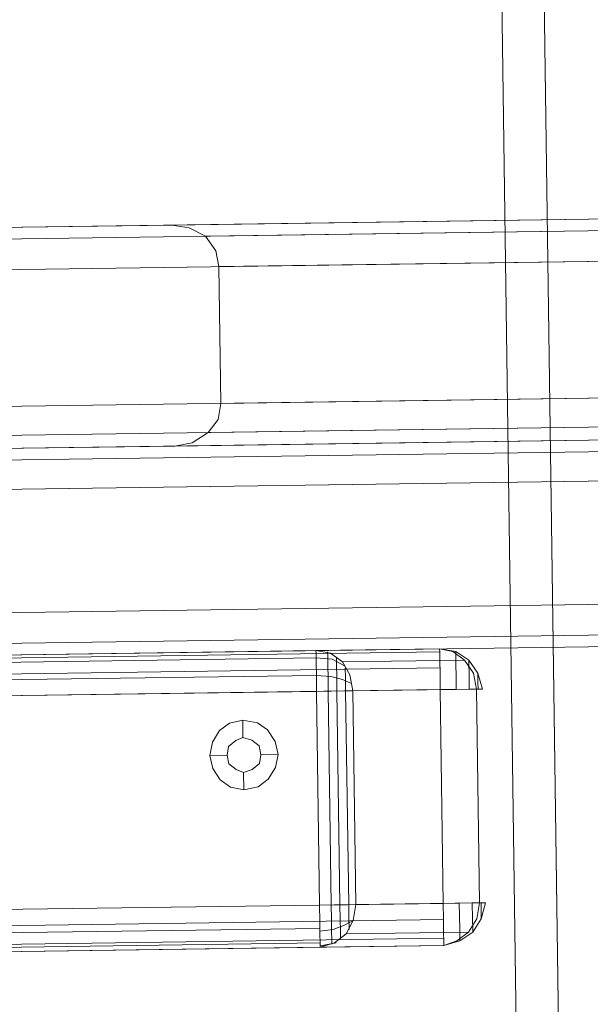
# Model space of a CAD drawing. Extents: x 147111805 to 147230536, y 410950310 to 411028142.
# Tile 70 of 85: x 147168955 to 147169038, y 410975993 to 410976136. Entities that reach past the tile are written whole.
import ezdxf

# ---------------------------------------------------------------- set-up
doc = ezdxf.new("R2010")
doc.units = 0
doc.header["$LTSCALE"] = 100
doc.layers.add('T--A9041--_VERHARDINGEN_Tegels', color=9, linetype='Continuous', transparency=0.3)
doc.layers.add('T--L9071--_TERREINMEUBILAIR_Stoelen', color=1, linetype='Continuous')

# ---------------------------------------------------------------- blocks, each defined once
blk = doc.blocks.new('Picknicktafel 180x160cm')
at = {"layer": 'T--L9071--_TERREINMEUBILAIR_Stoelen', "lineweight": 0}
for p, q in [((194.21, 1588.06), (194.21, 1.06)), ((198.64, 0), (198.64, 1589.12)), ((216.58, 0), (216.58, 1589.12)), ((220.8, 1588.06), (220.8, 1.06)), ((192.52, 3.59), (192.52, 1585.53)), ((222.49, 3.59), (222.49, 1585.53)), ((149.45, 1311.32), (149.45, 1578.77)), ((149.45, 1578.77), (149.45, 1311.32)), ((150.51, 1578.77), (150.51, 1311.32)), ((153.25, 1578.77), (153.25, 1311.32)), ((155.58, 1311.32), (155.58, 1578.77)), ((186.61, 1578.77), (186.61, 1311.32)), ((186.61, 1578.77), (186.61, 1311.32)), ((189.77, 1578.77), (189.77, 1311.32)), ((192.1, 1578.77), (192.1, 1311.32)), ((192.52, 1311.32), (192.52, 1578.77)), ((149.45, 1329.26), (149.45, 1560.83)), ((150.09, 1560.83), (150.09, 1329.26)), ((152.2, 1560.83), (152.2, 1329.26)), ((155.58, 1329.26), (155.58, 1560.83)), ((155.58, 1560.83), (155.58, 1329.26)), ((186.61, 1329.26), (186.61, 1560.83)), ((188.93, 1560.83), (188.93, 1329.26)), ((191.46, 1560.83), (191.46, 1329.26)), ((192.52, 1329.26), (192.52, 1560.83)), ((192.52, 1560.83), (192.52, 1329.26)), ((192.52, 1540.57), (192.52, 48.55)), ((222.49, 1540.57), (222.49, 48.55)), ((194.21, 1538.03), (194.21, 51.08)), ((220.8, 1538.03), (220.8, 51.08)), ((198.64, 52.14), (198.64, 1537.19)), ((216.58, 1537.19), (216.58, 52.14)), ((228.61, 1452.33), (228.61, 1066.24)), ((248.46, 1066.24), (248.46, 1452.33)), ((224.39, 1450.22), (224.39, 1064.34)), ((252.89, 1450.22), (252.89, 1064.34)), ((222.49, 1445.36), (222.49, 1349.31)), ((222.49, 1059.48), (222.49, 1445.36)), ((254.58, 1349.31), (254.58, 1445.36)), ((254.58, 1445.36), (254.58, 1059.48)), ((222.49, 1349.31), (222.92, 1346.78)), ((222.49, 1349.31), (222.49, 963.43)), ((254.16, 1346.78), (254.58, 1349.31)), ((254.58, 963.43), (254.58, 1349.31)), ((254.58, 1349.31), (254.58, 1349.31)), ((222.92, 1346.78), (224.39, 1344.46)), ((252.89, 1344.46), (254.16, 1346.78)), ((175.63, 1344.46), (173.94, 1343.4)), ((177.53, 1344.88), (175.63, 1344.46)), ((179.43, 1344.46), (177.53, 1344.88)), ((177.53, 1344.88), (177.53, 1342.35)), ((181.12, 1343.4), (179.43, 1344.46)), ((224.39, 1344.46), (226.29, 1342.98)), ((224.39, 1344.46), (224.39, 958.58)), ((250.78, 1342.98), (252.89, 1344.46)), ((252.89, 1344.46), (252.89, 958.58)), ((173.94, 1343.4), (172.89, 1341.93)), ((175.42, 1341.08), (176.26, 1342.14)), ((176.26, 1342.14), (175.42, 1341.08)), ((176.26, 1342.14), (177.53, 1342.35)), ((177.53, 1342.35), (176.26, 1342.14)), ((177.53, 1342.35), (178.8, 1342.14)), ((178.8, 1342.14), (177.53, 1342.35)), ((178.8, 1342.14), (179.64, 1341.08)), ((179.64, 1341.08), (178.8, 1342.14)), ((182.17, 1341.93), (181.12, 1343.4)), ((226.29, 1342.98), (228.61, 1342.56)), ((228.61, 1342.56), (248.46, 1342.56)), ((228.61, 956.47), (228.61, 1342.56)), ((228.61, 1342.56), (228.61, 1342.56)), ((248.46, 1342.56), (250.78, 1342.98)), ((248.46, 1342.56), (248.46, 956.47)), ((172.89, 1341.93), (172.46, 1340.03)), ((175, 1340.03), (175.42, 1341.08)), ((175.42, 1341.08), (175, 1340.03)), ((179.64, 1341.08), (180.06, 1340.03)), ((180.06, 1340.03), (179.64, 1341.08)), ((182.6, 1340.03), (182.17, 1341.93)), ((172.46, 1340.03), (172.89, 1337.91)), ((172.46, 1340.03), (175, 1340.03)), ((175.42, 1338.76), (175, 1340.03)), ((175, 1340.03), (175, 1340.03)), ((175, 1340.03), (175.42, 1338.76)), ((180.06, 1340.03), (179.64, 1338.76)), ((179.64, 1338.76), (180.06, 1340.03)), ((180.06, 1340.03), (180.06, 1340.03)), ((182.6, 1340.03), (180.06, 1340.03)), ((182.17, 1337.91), (182.6, 1340.03)), ((182.6, 1340.03), (182.6, 1340.03)), ((172.89, 1337.91), (173.94, 1336.44)), ((176.26, 1337.7), (175.42, 1338.76)), ((175.42, 1338.76), (176.26, 1337.7)), ((179.64, 1338.76), (178.8, 1337.7)), ((178.8, 1337.7), (179.64, 1338.76)), ((181.12, 1336.44), (182.17, 1337.91)), ((173.94, 1336.44), (175.63, 1335.38)), ((177.53, 1337.49), (176.26, 1337.7)), ((176.26, 1337.7), (177.53, 1337.49)), ((178.8, 1337.7), (177.53, 1337.49)), ((177.53, 1337.49), (178.8, 1337.7)), ((177.53, 1334.96), (177.53, 1337.49)), ((179.43, 1335.38), (181.12, 1336.44)), ((175.63, 1335.38), (177.53, 1334.96)), ((177.53, 1334.96), (179.43, 1335.38)), ((149.45, 1329.26), (150.09, 1327.15)), ((149.45, 1329.26), (150.09, 1329.26)), ((149.45, 1311.32), (149.45, 1329.26)), ((149.67, 1329.26), (150.09, 1326.94)), ((150.09, 1329.26), (151.35, 1329.26)), ((151.35, 1329.26), (153.25, 1329.26)), ((151.78, 1329.26), (151.99, 1327.36)), ((153.25, 1329.26), (155.58, 1329.26)), ((155.58, 1327.15), (155.58, 1329.26)), ((155.58, 1329.26), (186.61, 1329.26)), ((186.61, 1329.26), (188.93, 1329.26)), ((186.61, 1329.26), (186.61, 1327.15)), ((188.93, 1329.26), (188.72, 1327.15)), ((188.93, 1329.26), (190.83, 1329.26)), ((190.83, 1329.26), (192.1, 1329.26)), ((191.46, 1329.26), (191.25, 1326.94)), ((192.1, 1329.26), (192.52, 1329.26)), ((192.1, 1327.15), (192.52, 1329.26)), ((192.52, 1329.26), (192.52, 1311.32)), ((149.88, 1327.57), (150.51, 1327.57)), ((150.09, 1327.15), (151.35, 1325.46)), ((150.51, 1327.57), (151.78, 1327.57)), ((151.78, 1327.57), (153.47, 1327.57)), ((151.99, 1327.36), (152.62, 1325.67)), ((153.47, 1327.57), (155.58, 1327.57)), ((186.61, 1327.57), (155.58, 1327.57)), ((155.58, 1325.25), (155.58, 1327.15)), ((186.61, 1327.57), (188.51, 1327.57)), ((186.61, 1327.15), (186.61, 1325.25)), ((188.72, 1327.15), (188.3, 1325.46)), ((188.51, 1327.57), (190.41, 1327.57)), ((191.25, 1326.94), (190.2, 1325.04)), ((190.41, 1327.57), (191.67, 1327.57)), ((190.83, 1325.46), (192.1, 1327.15)), ((191.67, 1327.57), (192.31, 1327.57)), ((150.72, 1326.3), (151.78, 1326.3)), ((151.35, 1325.46), (153.25, 1324.4)), ((151.35, 1325.46), (151.35, 1307.73)), ((151.78, 1326.3), (153.47, 1326.3)), ((151.99, 1325.04), (153.68, 1325.04)), ((152.62, 1325.67), (153.25, 1324.4)), ((153.47, 1326.3), (155.58, 1326.3)), ((153.68, 1325.04), (155.58, 1325.04)), ((186.61, 1326.3), (155.58, 1326.3)), ((155.58, 1323.98), (155.58, 1325.25)), ((186.61, 1325.04), (155.58, 1325.04)), ((186.61, 1326.3), (188.72, 1326.3)), ((186.61, 1325.25), (186.61, 1323.98)), ((186.61, 1325.04), (188.51, 1325.04)), ((188.3, 1325.46), (187.66, 1324.19)), ((188.51, 1325.04), (189.98, 1325.04)), ((188.72, 1326.3), (190.41, 1326.3)), ((188.93, 1324.4), (190.83, 1325.46)), ((190.41, 1326.3), (191.46, 1326.3)), ((190.83, 1307.73), (190.83, 1325.46)), ((153.25, 1324.4), (155.58, 1323.98)), ((155.58, 1323.98), (155.58, 1306.04)), ((186.61, 1323.98), (155.58, 1323.98)), ((186.61, 1323.98), (188.93, 1324.4)), ((186.61, 1306.04), (186.61, 1323.98)), ((150.09, 1309.42), (149.45, 1311.32)), ((150.09, 1311.32), (149.45, 1311.32)), ((149.45, 1311.32), (150.09, 1308.99)), ((151.35, 1311.32), (150.09, 1311.32)), ((153.25, 1311.32), (151.35, 1311.32)), ((155.58, 1311.32), (153.25, 1311.32)), ((186.61, 1311.32), (155.58, 1311.32)), ((155.58, 1311.32), (155.58, 1308.99)), ((188.93, 1311.32), (186.61, 1311.32)), ((186.61, 1308.99), (186.61, 1311.32)), ((190.83, 1311.32), (188.93, 1311.32)), ((192.1, 1311.32), (190.83, 1311.32)), ((192.52, 1311.32), (192.1, 1311.32)), ((192.52, 1311.32), (192.1, 1309.42)), ((192.52, 1311.32), (192.1, 1308.99)), ((151.35, 1307.73), (150.09, 1309.42)), ((192.1, 1309.42), (190.83, 1307.73)), ((150.09, 1308.99), (151.35, 1307.1)), ((150.72, 1308.99), (150.09, 1308.99)), ((151.78, 1308.99), (150.72, 1308.99)), ((153.68, 1308.99), (151.78, 1308.99)), ((155.58, 1308.99), (153.68, 1308.99)), ((155.58, 1308.99), (155.58, 1307.1)), ((186.61, 1307.1), (186.61, 1308.99)), ((188.51, 1308.99), (186.61, 1308.99)), ((190.2, 1308.99), (188.51, 1308.99)), ((191.46, 1308.99), (190.2, 1308.99)), ((192.1, 1308.99), (190.83, 1307.1)), ((192.1, 1308.99), (191.46, 1308.99)), ((191.88, 1308.99), (192.1, 1308.99)), ((153.25, 1306.46), (151.35, 1307.73)), ((151.35, 1307.1), (153.25, 1305.83)), ((151.78, 1307.1), (151.35, 1307.1)), ((151.35, 1307.1), (151.99, 1307.1)), ((153.25, 1307.1), (151.78, 1307.1)), ((155.58, 1307.1), (153.25, 1307.1)), ((155.58, 1306.04), (153.25, 1306.46)), ((155.58, 1307.1), (155.58, 1305.83)), ((186.61, 1305.83), (186.61, 1307.1)), ((188.72, 1307.1), (186.61, 1307.1)), ((188.93, 1306.46), (186.61, 1306.04)), ((190.41, 1307.1), (188.72, 1307.1)), ((190.83, 1307.73), (188.93, 1306.46)), ((190.83, 1307.1), (188.93, 1305.83)), ((189.98, 1307.1), (190.83, 1307.1)), ((190.83, 1307.1), (190.41, 1307.1)), ((153.25, 1305.83), (155.58, 1305.2)), ((153.47, 1305.83), (153.25, 1305.83)), ((153.25, 1305.83), (153.47, 1305.83)), ((154.31, 1305.83), (153.47, 1305.83)), ((153.47, 1305.83), (154.31, 1305.83)), ((155.58, 1305.83), (154.31, 1305.83)), ((154.31, 1305.83), (155.58, 1305.83)), ((155.58, 1305.2), (155.58, 1306.04)), ((155.58, 1306.04), (186.61, 1306.04)), ((155.58, 1306.04), (186.61, 1306.04)), ((155.58, 1305.83), (155.58, 1305.2)), ((155.58, 1305.83), (155.58, 1305.83)), ((186.61, 1306.04), (186.61, 1305.2)), ((186.61, 1305.2), (186.61, 1305.83)), ((188.93, 1305.83), (186.61, 1305.2)), ((186.61, 1305.83), (187.66, 1305.83)), ((187.66, 1305.83), (186.61, 1305.83)), ((186.61, 1305.83), (186.61, 1305.83)), ((187.66, 1305.83), (188.51, 1305.83)), ((188.51, 1305.83), (187.66, 1305.83)), ((188.51, 1305.83), (188.93, 1305.83)), ((188.93, 1305.83), (188.51, 1305.83)), ((6.12, 1300.97), (1794.09, 1300.97)), ((6.12, 1300.97), (1794.09, 1300.97)), ((1794.09, 1300.97), (6.12, 1300.97)), ((1794.09, 1300.97), (6.12, 1300.97)), ((6.12, 1294.85), (1794.09, 1294.85)), ((6.12, 1294.85), (1794.09, 1294.85)), ((1794.09, 1294.85), (6.12, 1294.85)), ((1794.09, 1294.85), (6.12, 1294.85))]:
    blk.add_line(p, q, dxfattribs=at)

msp = doc.modelspace()

# ---------------------------------------------------------------- hatches: boundary and pattern name
at = {"layer": 'T--A9041--_VERHARDINGEN_Tegels'}
h = msp.add_hatch(dxfattribs=at)
h.set_pattern_fill('ANSI37', color=256, scale=200, angle=45)
h.paths.add_polyline_path([(147171124.62, 410978496.78), (147171124.62, 410985174.11), (147175311.82, 410985174.11), (147179724.02, 410985174.11), (147179724.02, 410987548.17), (147175674.62, 410987550.95), (147175674.62, 410986269.38), (147173554.62, 410986269.38), (147173554.62, 410986569.38), (147175374.62, 410986569.38), (147175374.62, 410989649.38), (147175374.62, 410993004.29), (147173550.82, 410993004.29), (147173550.82, 410993134.34), (147165980.82, 410993134.34), (147159696.06, 410993137.17), (147159704.98, 410992687.69), (147159705.67, 410992652.7), (147159710.63, 410990922.45), (147159740.01, 410990923.04), (147159789.32, 410988438.53), (147159881.8, 410983779.44), (147160071.93, 410974201.33), (147160091.77, 410973201.53), (147160156.27, 410969952.17), (147160833.64, 410969965.61), (147162965.72, 410970007.93), (147169999.33, 410970147.55), (147172541.33, 410970198.01), (147177217.91, 410970290.83), (147177327.89, 410970293.02), (147177280.26, 410972692.54), (147177850.15, 410972703.86), (147179529.82, 410972737.2), (147180789.56, 410972762.42), (147181028.88, 410972767.33), (147181031.04, 410975911.55), (147179805.65, 410975912.4), (147178580.26, 410975912.4), (147178580.26, 410979449.11), (147177580.26, 410979449.11), (147177580.26, 410977681.17), (147177580.26, 410975913.24), (147171124.62, 410975913.24)])
h.paths.add_polyline_path([(147165184.98, 410982437.84), (147164184.98, 410982437.84), (147164184.98, 410983437.84), (147165184.98, 410983437.84)], flags=16)

# ---------------------------------------------------------------- block references
at = {"layer": 'T--L9071--_TERREINMEUBILAIR_Stoelen', "rotation": 90.80802830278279}
msp.add_blockref('Picknicktafel 180x160cm', (147170330.02, 410975870.62), dxfattribs=at)

doc.saveas('drawing.dxf')
